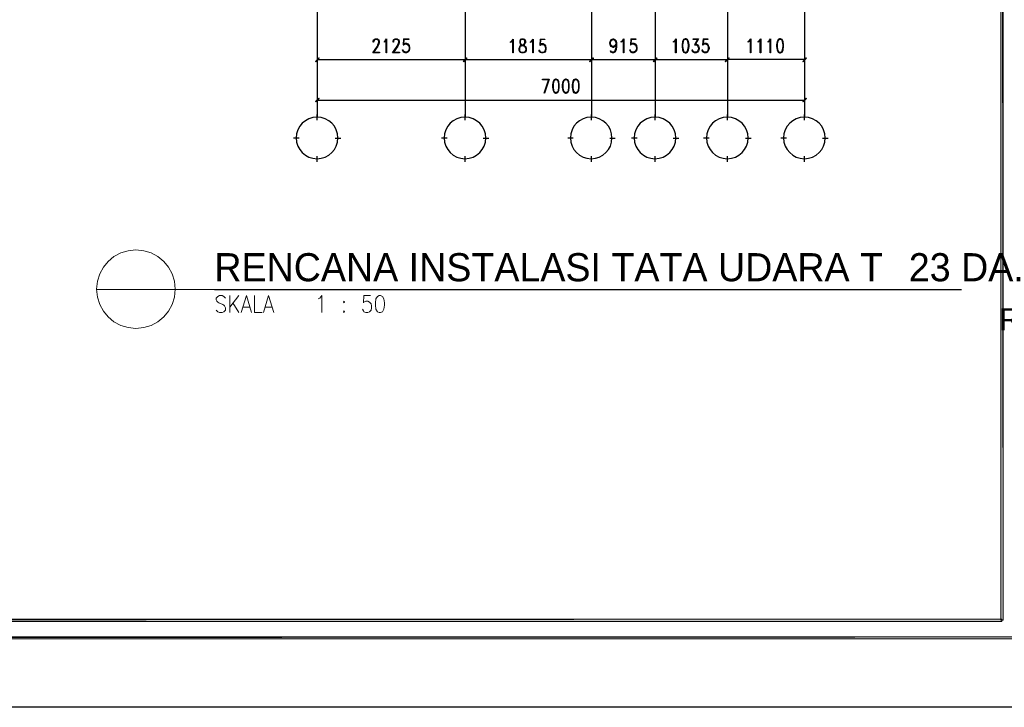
# Model space of a CAD drawing. Header units: millimetres. Extents: x 0 to 420, y 0 to 297.
# Tile 61 of 79: x 250 to 363, y 0 to 79. Entities that reach past the tile are written whole.
import ezdxf

# ---------------------------------------------------------------- set-up
doc = ezdxf.new("R2010")
doc.units = ezdxf.units.MM
for name, color, linetype in [('FILL_000000', 7, 'Continuous'), ('LINE_000000', 7, 'Continuous'), ('TEXT', 7, 'Continuous')]:
    doc.layers.add(name, color=color, linetype=linetype)

msp = doc.modelspace()

# ---------------------------------------------------------------- hatches: boundary and pattern name
at = {"layer": 'FILL_000000'}
h = msp.add_hatch(color=7, dxfattribs=at)
h.dxf.hatch_style = 1
h.paths.add_polyline_path([(363.3, 286.94), (363.05, 286.94), (363.3, 9.99), (363.3, 286.94)])
h = msp.add_hatch(color=7, dxfattribs=at)
h.dxf.hatch_style = 1
h.paths.add_polyline_path([(363.05, 286.94), (363.3, 9.99), (363.05, 9.99), (363.05, 286.94)])
h = msp.add_hatch(color=7, dxfattribs=at)
h.dxf.hatch_style = 1
h.paths.add_polyline_path([(284.78, 74.55), (284.44, 74.08), (284.4, 74.13), (284.78, 74.55)])
h = msp.add_hatch(color=7, dxfattribs=at)
h.dxf.hatch_style = 1
h.paths.add_polyline_path([(284.82, 74.51), (284.78, 74.55), (284.44, 74.08), (284.82, 74.51)])
h = msp.add_hatch(color=7, dxfattribs=at)
h.dxf.hatch_style = 1
h.paths.add_polyline_path([(301.37, 74.13), (301.41, 74.08), (301.75, 74.55), (301.37, 74.13)])
h = msp.add_hatch(color=7, dxfattribs=at)
h.dxf.hatch_style = 1
h.paths.add_polyline_path([(301.75, 74.51), (301.41, 74.08), (301.37, 74.13), (301.75, 74.51)])
h = msp.add_hatch(color=7, dxfattribs=at)
h.dxf.hatch_style = 1
h.paths.add_polyline_path([(301.41, 74.08), (301.75, 74.55), (301.79, 74.51), (301.41, 74.08)])
h = msp.add_hatch(color=7, dxfattribs=at)
h.dxf.hatch_style = 1
h.paths.add_polyline_path([(301.79, 74.46), (301.75, 74.51), (301.41, 74.08), (301.79, 74.46)])
h = msp.add_hatch(color=7, dxfattribs=at)
h.dxf.hatch_style = 1
h.paths.add_polyline_path([(316.27, 74.55), (315.89, 74.08), (315.85, 74.13), (316.27, 74.55)])
h = msp.add_hatch(color=7, dxfattribs=at)
h.dxf.hatch_style = 1
h.paths.add_polyline_path([(315.85, 74.13), (315.89, 74.08), (316.27, 74.51), (315.85, 74.13)])
h = msp.add_hatch(color=7, dxfattribs=at)
h.dxf.hatch_style = 1
h.paths.add_polyline_path([(316.31, 74.51), (316.27, 74.55), (315.89, 74.08), (316.31, 74.51)])
h = msp.add_hatch(color=7, dxfattribs=at)
h.dxf.hatch_style = 1
h.paths.add_polyline_path([(315.89, 74.08), (316.27, 74.51), (316.31, 74.46), (315.89, 74.08)])
h = msp.add_hatch(color=7, dxfattribs=at)
h.dxf.hatch_style = 1
h.paths.add_polyline_path([(323.17, 74.13), (323.22, 74.08), (323.55, 74.55), (323.17, 74.13)])
h = msp.add_hatch(color=7, dxfattribs=at)
h.dxf.hatch_style = 1
h.paths.add_polyline_path([(323.55, 74.55), (323.22, 74.08), (323.17, 74.13), (323.55, 74.55)])
h = msp.add_hatch(color=7, dxfattribs=at)
h.dxf.hatch_style = 1
h.paths.add_polyline_path([(323.22, 74.08), (323.55, 74.55), (323.6, 74.51), (323.22, 74.08)])
h = msp.add_hatch(color=7, dxfattribs=at)
h.dxf.hatch_style = 1
h.paths.add_polyline_path([(323.6, 74.51), (323.55, 74.55), (323.22, 74.08), (323.6, 74.51)])
h = msp.add_hatch(color=7, dxfattribs=at)
h.dxf.hatch_style = 1
h.paths.add_polyline_path([(331.43, 74.13), (331.47, 74.08), (331.85, 74.55), (331.43, 74.13)])
h = msp.add_hatch(color=7, dxfattribs=at)
h.dxf.hatch_style = 1
h.paths.add_polyline_path([(331.85, 74.55), (331.47, 74.08), (331.43, 74.13), (331.85, 74.55)])
h = msp.add_hatch(color=7, dxfattribs=at)
h.dxf.hatch_style = 1
h.paths.add_polyline_path([(331.47, 74.08), (331.85, 74.55), (331.89, 74.51), (331.47, 74.08)])
h = msp.add_hatch(color=7, dxfattribs=at)
h.dxf.hatch_style = 1
h.paths.add_polyline_path([(331.89, 74.51), (331.85, 74.55), (331.47, 74.08), (331.89, 74.51)])
h = msp.add_hatch(color=7, dxfattribs=at)
h.dxf.hatch_style = 1
h.paths.add_polyline_path([(340.32, 74.13), (340.36, 74.08), (340.7, 74.55), (340.32, 74.13)])
h = msp.add_hatch(color=7, dxfattribs=at)
h.dxf.hatch_style = 1
h.paths.add_polyline_path([(340.36, 74.08), (340.7, 74.55), (340.74, 74.51), (340.36, 74.08)])
h = msp.add_hatch(color=7, dxfattribs=at)
h.dxf.hatch_style = 1
h.paths.add_polyline_path([(284.78, 69.89), (284.44, 69.47), (284.4, 69.51), (284.78, 69.89)])
h = msp.add_hatch(color=7, dxfattribs=at)
h.dxf.hatch_style = 1
h.paths.add_polyline_path([(284.82, 69.85), (284.78, 69.89), (284.44, 69.47), (284.82, 69.85)])
h = msp.add_hatch(color=7, dxfattribs=at)
h.dxf.hatch_style = 1
h.paths.add_polyline_path([(340.32, 69.51), (340.36, 69.47), (340.7, 69.89), (340.32, 69.51)])
h = msp.add_hatch(color=7, dxfattribs=at)
h.dxf.hatch_style = 1
h.paths.add_polyline_path([(340.36, 69.47), (340.7, 69.89), (340.74, 69.85), (340.36, 69.47)])
h = msp.add_hatch(color=7, dxfattribs=at)
h.dxf.hatch_style = 1
h.paths.add_polyline_path([(19.64, 10.12), (19.43, 9.86), (363.18, 10.12), (19.64, 10.12)])
h = msp.add_hatch(color=7, dxfattribs=at)
h.dxf.hatch_style = 1
h.paths.add_polyline_path([(19.43, 9.86), (363.18, 10.12), (363.18, 9.86), (19.43, 9.86)])
h = msp.add_hatch(color=7, dxfattribs=at)
h.dxf.hatch_style = 1
h.paths.add_polyline_path([(17.65, 8.09), (17.4, 7.87), (412.07, 8.09), (17.65, 8.09)])
h = msp.add_hatch(color=7, dxfattribs=at)
h.dxf.hatch_style = 1
h.paths.add_polyline_path([(17.4, 7.87), (412.07, 8.09), (412.28, 7.87), (17.4, 7.87)])

# ---------------------------------------------------------------- linework, layer by layer
at = {"layer": 'LINE_000000', "lineweight": 25}
for p, q in [((284.61, 220.6), (284.61, 67.69)), ((340.53, 220.6), (340.53, 67.69)), ((301.58, 213.4), (301.58, 67.69)), ((316.06, 213.4), (316.06, 67.69)), ((323.38, 213.4), (323.38, 67.69)), ((331.68, 213.4), (331.68, 67.69)), ((284.61, 77.17), (284.61, 73.7)), ((301.58, 77.17), (301.58, 73.7)), ((301.58, 77.17), (301.58, 73.7)), ((316.06, 77.17), (316.06, 73.7)), ((316.06, 77.17), (316.06, 73.7)), ((323.38, 77.17), (323.38, 73.7)), ((323.38, 77.17), (323.38, 73.7)), ((331.68, 77.17), (331.68, 73.7)), ((331.68, 77.17), (331.68, 73.7)), ((340.53, 77.17), (340.53, 73.7)), ((294.51, 76.71), (294.47, 76.03)), ((310.18, 76.67), (310.13, 75.99)), ((320.59, 76.71), (320.55, 76.03)), ((328.29, 76.71), (327.91, 76.03)), ((328.89, 76.71), (328.8, 76.03)), ((294.64, 75.18), (294.47, 75.35)), ((307.85, 75.31), (308.02, 75.14)), ((308.36, 75.14), (308.53, 75.31)), ((310.3, 75.14), (310.13, 75.31)), ((320.72, 75.18), (320.55, 75.35)), ((327.83, 75.18), (327.66, 75.35)), ((328.97, 75.18), (328.8, 75.35)), ((284.61, 74.34), (301.58, 74.34)), ((316.06, 74.29), (301.58, 74.29)), ((316.06, 74.34), (323.38, 74.34)), ((323.38, 74.34), (331.68, 74.34)), ((340.53, 74.34), (331.68, 74.34)), ((284.61, 73.11), (284.61, 69.09)), ((340.53, 73.11), (340.53, 69.09)), ((284.61, 69.68), (340.53, 69.68)), ((284.61, 67.39), (284.61, 68.03)), ((301.58, 67.39), (301.58, 68.03)), ((316.06, 67.39), (316.06, 68.03)), ((323.38, 67.39), (323.38, 68.03)), ((331.68, 67.39), (331.68, 68.03)), ((340.53, 67.39), (340.53, 68.03)), ((282.53, 65.32), (281.9, 65.32)), ((286.68, 65.32), (287.32, 65.32)), ((299.51, 65.32), (298.87, 65.32)), ((303.66, 65.32), (304.29, 65.32)), ((313.99, 65.32), (313.35, 65.32)), ((318.18, 65.32), (318.81, 65.32)), ((321.31, 65.32), (320.67, 65.32)), ((325.46, 65.32), (326.09, 65.32)), ((329.57, 65.32), (328.93, 65.32)), ((333.76, 65.32), (334.39, 65.32)), ((338.46, 65.32), (337.82, 65.32)), ((342.6, 65.32), (343.24, 65.32)), ((284.61, 62.61), (284.61, 63.25)), ((301.58, 62.61), (301.58, 63.25)), ((316.06, 62.61), (316.06, 63.25)), ((323.38, 62.61), (323.38, 63.25)), ((331.68, 62.61), (331.68, 63.25)), ((340.53, 62.61), (340.53, 63.25)), ((272.8, 47.96), (358.52, 47.96))]:
    msp.add_line(p, q, dxfattribs=at)
at = {"layer": 'LINE_000000', "lineweight": 18}
for p, q in [((259.33, 47.96), (272.8, 47.96)), ((274.57, 47.24), (274.57, 45.3)), ((275.59, 47.24), (274.57, 45.93)), ((274.91, 46.4), (275.59, 45.3)), ((276.1, 45.93), (276.82, 45.93)), ((278.68, 45.93), (279.4, 45.93))]:
    msp.add_line(p, q, dxfattribs=at)
at = {"layer": 'LINE_000000', "lineweight": 25}
for points in [[(0.21, 0), (0.21, 296.93), (420.16, 296.93), (420.16, 0), (0.21, 0)], [(292.57, 75.1), (292.52, 75.1), (292.52, 76.58), (292.4, 76.41), (292.31, 76.33), (292.31, 76.41), (292.4, 76.5), (292.57, 76.71), (292.57, 75.1)], [(307.09, 75.1), (307.04, 75.1), (307.04, 76.54), (306.92, 76.37), (306.79, 76.28), (306.79, 76.37), (306.92, 76.45), (307.09, 76.67), (307.09, 75.1)], [(308.06, 76.67), (307.89, 76.62), (307.85, 76.45), (307.85, 76.28), (307.89, 76.16), (307.93, 76.07), (308.06, 75.99), (308.27, 75.9), (308.4, 75.86), (308.44, 75.78), (308.53, 75.61), (308.53, 75.4), (308.44, 75.23), (308.27, 75.14), (308.06, 75.14), (307.89, 75.23), (307.85, 75.4), (307.85, 75.61), (307.89, 75.78), (307.93, 75.86), (308.06, 75.9), (308.27, 75.99), (308.4, 76.07), (308.44, 76.16), (308.53, 76.28), (308.53, 76.45), (308.44, 76.62), (308.27, 76.67), (308.06, 76.67)], [(309.37, 75.1), (309.33, 75.1), (309.33, 76.54), (309.2, 76.37), (309.08, 76.28), (309.08, 76.37), (309.2, 76.45), (309.37, 76.67), (309.37, 75.1)], [(319.79, 75.1), (319.74, 75.1), (319.74, 76.58), (319.62, 76.41), (319.49, 76.33), (319.49, 76.41), (319.62, 76.5), (319.79, 76.71), (319.79, 75.1)], [(325.8, 75.1), (325.71, 75.1), (325.71, 76.58), (325.63, 76.41), (325.5, 76.33), (325.5, 76.41), (325.63, 76.5), (325.8, 76.71), (325.8, 75.1)], [(326.81, 76.71), (326.64, 76.62), (326.52, 76.41), (326.47, 76.03), (326.47, 75.82), (326.52, 75.44), (326.64, 75.18), (326.81, 75.1), (326.94, 75.1), (327.11, 75.18), (327.19, 75.44), (327.28, 75.82), (327.28, 76.03), (327.19, 76.41), (327.11, 76.62), (326.94, 76.71), (326.81, 76.71)], [(334.35, 75.1), (334.31, 75.1), (334.31, 76.58), (334.18, 76.41), (334.05, 76.33), (334.05, 76.41), (334.18, 76.5), (334.35, 76.71), (334.35, 75.1)], [(335.49, 75.1), (335.45, 75.1), (335.45, 76.58), (335.32, 76.41), (335.2, 76.33), (335.2, 76.41), (335.32, 76.5), (335.49, 76.71), (335.49, 75.1)], [(336.63, 75.1), (336.59, 75.1), (336.59, 76.58), (336.47, 76.41), (336.34, 76.33), (336.34, 76.41), (336.47, 76.5), (336.63, 76.71), (336.63, 75.1)], [(337.65, 76.71), (337.48, 76.62), (337.4, 76.41), (337.31, 76.03), (337.31, 75.82), (337.4, 75.44), (337.48, 75.18), (337.65, 75.1), (337.78, 75.1), (337.95, 75.18), (338.07, 75.44), (338.12, 75.82), (338.12, 76.03), (338.07, 76.41), (337.95, 76.62), (337.78, 76.71), (337.65, 76.71)], [(311.95, 72.09), (311.79, 72.01), (311.66, 71.8), (311.62, 71.42), (311.62, 71.16), (311.66, 70.78), (311.79, 70.57), (311.95, 70.48), (312.04, 70.48), (312.21, 70.57), (312.34, 70.78), (312.38, 71.16), (312.38, 71.42), (312.34, 71.8), (312.21, 72.01), (312.04, 72.09), (311.95, 72.09)], [(313.1, 72.09), (312.93, 72.01), (312.8, 71.8), (312.72, 71.42), (312.72, 71.16), (312.8, 70.78), (312.93, 70.57), (313.1, 70.48), (313.18, 70.48), (313.35, 70.57), (313.48, 70.78), (313.52, 71.16), (313.52, 71.42), (313.48, 71.8), (313.35, 72.01), (313.18, 72.09), (313.1, 72.09)], [(314.24, 72.09), (314.03, 72.01), (313.94, 71.8), (313.86, 71.42), (313.86, 71.16), (313.94, 70.78), (314.03, 70.57), (314.24, 70.48), (314.32, 70.48), (314.49, 70.57), (314.62, 70.78), (314.66, 71.16), (314.66, 71.42), (314.62, 71.8), (314.49, 72.01), (314.32, 72.09), (314.24, 72.09)], [(286.98, 65.34), (286.93, 65.82), (286.79, 66.27), (286.57, 66.68), (286.28, 67.03), (285.92, 67.32), (285.52, 67.55), (285.07, 67.68), (284.59, 67.73), (284.1, 67.68), (283.65, 67.55), (283.25, 67.32), (282.89, 67.03), (282.6, 66.68), (282.38, 66.27), (282.24, 65.82), (282.19, 65.34), (282.24, 64.86), (282.38, 64.41), (282.6, 64), (282.89, 63.65), (283.25, 63.36), (283.65, 63.14), (284.1, 63), (284.59, 62.95), (285.07, 63), (285.52, 63.14), (285.92, 63.36), (286.28, 63.65), (286.57, 64), (286.79, 64.41), (286.93, 64.86), (286.98, 65.34)], [(303.95, 65.34), (303.9, 65.82), (303.77, 66.27), (303.54, 66.68), (303.25, 67.03), (302.9, 67.32), (302.49, 67.55), (302.04, 67.68), (301.56, 67.73), (301.08, 67.68), (300.63, 67.55), (300.22, 67.32), (299.87, 67.03), (299.58, 66.68), (299.36, 66.27), (299.22, 65.82), (299.17, 65.34), (299.22, 64.86), (299.36, 64.41), (299.58, 64), (299.87, 63.65), (300.22, 63.36), (300.63, 63.14), (301.08, 63), (301.56, 62.95), (302.04, 63), (302.49, 63.14), (302.9, 63.36), (303.25, 63.65), (303.54, 64), (303.77, 64.41), (303.9, 64.86), (303.95, 65.34)], [(318.43, 65.34), (318.38, 65.82), (318.24, 66.27), (318.02, 66.68), (317.73, 67.03), (317.38, 67.32), (316.97, 67.55), (316.52, 67.68), (316.04, 67.73), (315.56, 67.68), (315.11, 67.55), (314.7, 67.32), (314.35, 67.03), (314.06, 66.68), (313.84, 66.27), (313.7, 65.82), (313.65, 65.34), (313.7, 64.86), (313.84, 64.41), (314.06, 64), (314.35, 63.65), (314.7, 63.36), (315.11, 63.14), (315.56, 63), (316.04, 62.95), (316.52, 63), (316.97, 63.14), (317.38, 63.36), (317.73, 63.65), (318.02, 64), (318.24, 64.41), (318.38, 64.86), (318.43, 65.34)], [(325.76, 65.34), (325.71, 65.82), (325.57, 66.27), (325.35, 66.68), (325.05, 67.03), (324.7, 67.32), (324.29, 67.55), (323.85, 67.68), (323.36, 67.73), (322.88, 67.68), (322.43, 67.55), (322.03, 67.32), (321.67, 67.03), (321.38, 66.68), (321.16, 66.27), (321.02, 65.82), (320.97, 65.34), (321.02, 64.86), (321.16, 64.41), (321.38, 64), (321.67, 63.65), (322.03, 63.36), (322.43, 63.14), (322.88, 63), (323.36, 62.95), (323.85, 63), (324.29, 63.14), (324.7, 63.36), (325.05, 63.65), (325.35, 64), (325.57, 64.41), (325.71, 64.86), (325.76, 65.34)], [(334.05, 65.34), (334, 65.82), (333.86, 66.27), (333.64, 66.68), (333.35, 67.03), (333, 67.32), (332.59, 67.55), (332.14, 67.68), (331.66, 67.73), (331.18, 67.68), (330.73, 67.55), (330.32, 67.32), (329.97, 67.03), (329.68, 66.68), (329.46, 66.27), (329.32, 65.82), (329.27, 65.34), (329.32, 64.86), (329.46, 64.41), (329.68, 64), (329.97, 63.65), (330.32, 63.36), (330.73, 63.14), (331.18, 63), (331.66, 62.95), (332.14, 63), (332.59, 63.14), (333, 63.36), (333.35, 63.65), (333.64, 64), (333.86, 64.41), (334, 64.86), (334.05, 65.34)], [(342.9, 65.34), (342.85, 65.82), (342.71, 66.27), (342.49, 66.68), (342.2, 67.03), (341.85, 67.32), (341.44, 67.55), (340.99, 67.68), (340.51, 67.73), (340.03, 67.68), (339.58, 67.55), (339.17, 67.32), (338.82, 67.03), (338.52, 66.68), (338.3, 66.27), (338.16, 65.82), (338.12, 65.34), (338.16, 64.86), (338.3, 64.41), (338.52, 64), (338.82, 63.65), (339.17, 63.36), (339.58, 63.14), (340.03, 63), (340.51, 62.95), (340.99, 63), (341.44, 63.14), (341.85, 63.36), (342.2, 63.65), (342.49, 64), (342.71, 64.41), (342.85, 64.86), (342.9, 65.34)]]:
    msp.add_lwpolyline(points, close=True, dxfattribs=at)
at = {"layer": 'LINE_000000', "lineweight": 0}
for points in [[(363.3, 286.94), (363.05, 286.94), (363.3, 9.99), (363.3, 286.94)], [(363.05, 286.94), (363.3, 9.99), (363.05, 9.99), (363.05, 286.94)], [(284.78, 74.55), (284.44, 74.08), (284.4, 74.13), (284.78, 74.55)], [(284.82, 74.51), (284.78, 74.55), (284.44, 74.08), (284.82, 74.51)], [(301.37, 74.13), (301.41, 74.08), (301.75, 74.55), (301.37, 74.13)], [(301.75, 74.51), (301.41, 74.08), (301.37, 74.13), (301.75, 74.51)], [(301.41, 74.08), (301.75, 74.55), (301.79, 74.51), (301.41, 74.08)], [(301.79, 74.46), (301.75, 74.51), (301.41, 74.08), (301.79, 74.46)], [(316.27, 74.55), (315.89, 74.08), (315.85, 74.13), (316.27, 74.55)], [(315.85, 74.13), (315.89, 74.08), (316.27, 74.51), (315.85, 74.13)], [(316.31, 74.51), (316.27, 74.55), (315.89, 74.08), (316.31, 74.51)], [(315.89, 74.08), (316.27, 74.51), (316.31, 74.46), (315.89, 74.08)], [(323.17, 74.13), (323.22, 74.08), (323.55, 74.55), (323.17, 74.13)], [(323.55, 74.55), (323.22, 74.08), (323.17, 74.13), (323.55, 74.55)], [(323.22, 74.08), (323.55, 74.55), (323.6, 74.51), (323.22, 74.08)], [(323.6, 74.51), (323.55, 74.55), (323.22, 74.08), (323.6, 74.51)], [(331.43, 74.13), (331.47, 74.08), (331.85, 74.55), (331.43, 74.13)], [(331.85, 74.55), (331.47, 74.08), (331.43, 74.13), (331.85, 74.55)], [(331.47, 74.08), (331.85, 74.55), (331.89, 74.51), (331.47, 74.08)], [(331.89, 74.51), (331.85, 74.55), (331.47, 74.08), (331.89, 74.51)], [(340.32, 74.13), (340.36, 74.08), (340.7, 74.55), (340.32, 74.13)], [(340.36, 74.08), (340.7, 74.55), (340.74, 74.51), (340.36, 74.08)], [(284.78, 69.89), (284.44, 69.47), (284.4, 69.51), (284.78, 69.89)], [(284.82, 69.85), (284.78, 69.89), (284.44, 69.47), (284.82, 69.85)], [(340.32, 69.51), (340.36, 69.47), (340.7, 69.89), (340.32, 69.51)], [(340.36, 69.47), (340.7, 69.89), (340.74, 69.85), (340.36, 69.47)], [(19.64, 10.12), (19.43, 9.86), (363.18, 10.12), (19.64, 10.12)], [(19.43, 9.86), (363.18, 10.12), (363.18, 9.86), (19.43, 9.86)], [(17.65, 8.09), (17.4, 7.87), (412.07, 8.09), (17.65, 8.09)], [(17.4, 7.87), (412.07, 8.09), (412.28, 7.87), (17.4, 7.87)]]:
    msp.add_lwpolyline(points, close=True, dxfattribs=at)
at = {"layer": 'LINE_000000', "lineweight": 25}
for points in [[(291.04, 75.18), (291.76, 75.18), (291.76, 75.1), (291, 75.1), (291.51, 75.86), (291.59, 76.12), (291.68, 76.24), (291.68, 76.41), (291.59, 76.58), (291.51, 76.62), (291.25, 76.62), (291.17, 76.58), (291.08, 76.41), (291.08, 76.33), (291.04, 76.33), (291.04, 76.41), (291.08, 76.58), (291.17, 76.62), (291.25, 76.71), (291.51, 76.71), (291.59, 76.62), (291.68, 76.58), (291.72, 76.41), (291.72, 76.24), (291.68, 76.12), (291.55, 75.86), (291.04, 75.1)], [(293.33, 75.18), (294.05, 75.18), (294.05, 75.1), (293.24, 75.1), (293.79, 75.86), (293.88, 76.12), (293.96, 76.24), (293.96, 76.41), (293.88, 76.58), (293.79, 76.62), (293.54, 76.62), (293.41, 76.58), (293.37, 76.41), (293.37, 76.33), (293.33, 76.33), (293.33, 76.41), (293.37, 76.58), (293.41, 76.62), (293.54, 76.71), (293.79, 76.71), (293.88, 76.62), (293.96, 76.58), (294.01, 76.41), (294.01, 76.24), (293.96, 76.12), (293.84, 75.86), (293.33, 75.1)], [(294.51, 76.71), (295.11, 76.71), (295.11, 76.62), (294.56, 76.62), (294.51, 76.12), (294.68, 76.2), (294.85, 76.2), (295.02, 76.12), (295.15, 75.95), (295.19, 75.73), (295.19, 75.57), (295.15, 75.35), (295.02, 75.18), (294.85, 75.1), (294.68, 75.1), (294.51, 75.18), (294.47, 75.27), (294.39, 75.44), (294.47, 75.44)], [(294.47, 76.03), (294.51, 76.03), (294.64, 76.12), (294.85, 76.12), (295.02, 76.03), (295.15, 75.82)], [(294.94, 76.12), (295.11, 75.95), (295.15, 75.73), (295.15, 75.57), (295.11, 75.35), (294.94, 75.18)], [(307.93, 76.62), (307.89, 76.45), (307.89, 76.28), (307.93, 76.16), (308.06, 76.07), (308.27, 75.99), (308.4, 75.9), (308.53, 75.78), (308.57, 75.61), (308.57, 75.4), (308.53, 75.23), (308.44, 75.14), (308.27, 75.1), (308.06, 75.1), (307.89, 75.14), (307.85, 75.23), (307.76, 75.4), (307.76, 75.61), (307.85, 75.78), (307.93, 75.9), (308.06, 75.99), (308.27, 76.07), (308.4, 76.16), (308.44, 76.28), (308.44, 76.45), (308.4, 76.62)], [(308.44, 76.54), (308.27, 76.62), (308.06, 76.62), (307.89, 76.54)], [(310.18, 76.67), (310.73, 76.67), (310.73, 76.62), (310.22, 76.62), (310.18, 76.07), (310.35, 76.16), (310.52, 76.16), (310.68, 76.07), (310.81, 75.9), (310.85, 75.69), (310.85, 75.52), (310.81, 75.31), (310.68, 75.14), (310.52, 75.1), (310.35, 75.1), (310.18, 75.14), (310.13, 75.23), (310.05, 75.4), (310.13, 75.4)], [(310.13, 75.99), (310.18, 75.99), (310.3, 76.07), (310.52, 76.07), (310.68, 75.99), (310.81, 75.78)], [(310.56, 76.07), (310.73, 75.9), (310.81, 75.69), (310.81, 75.52), (310.73, 75.31), (310.56, 75.14)], [(318.9, 75.95), (318.77, 75.82), (318.6, 75.73), (318.56, 75.73), (318.35, 75.82), (318.26, 75.95), (318.18, 76.2), (318.18, 76.24), (318.26, 76.5), (318.35, 76.62), (318.56, 76.71), (318.6, 76.71), (318.77, 76.62), (318.9, 76.5), (318.94, 76.2), (318.94, 75.82), (318.9, 75.44), (318.77, 75.18), (318.6, 75.1), (318.47, 75.1), (318.3, 75.18), (318.26, 75.35), (318.3, 75.35), (318.35, 75.18)], [(318.47, 75.82), (318.3, 75.95), (318.26, 76.2), (318.26, 76.24), (318.3, 76.5), (318.47, 76.62)], [(318.26, 76.33), (318.35, 76.58), (318.56, 76.62), (318.6, 76.62), (318.77, 76.58), (318.9, 76.33)], [(318.9, 76.12), (318.77, 75.86), (318.6, 75.82), (318.56, 75.82), (318.35, 75.86), (318.26, 76.12)], [(318.64, 76.62), (318.81, 76.5), (318.9, 76.2), (318.9, 75.82), (318.81, 75.44), (318.73, 75.18)], [(318.9, 76.2), (318.81, 75.95), (318.64, 75.82)], [(320.59, 76.71), (321.18, 76.71), (321.18, 76.62), (320.63, 76.62), (320.59, 76.12), (320.76, 76.2), (320.93, 76.2), (321.1, 76.12), (321.23, 75.95), (321.27, 75.73), (321.27, 75.57), (321.23, 75.35), (321.1, 75.18), (320.93, 75.1), (320.76, 75.1), (320.59, 75.18), (320.55, 75.27), (320.46, 75.44), (320.55, 75.44)], [(320.55, 76.03), (320.59, 76.03), (320.72, 76.12), (320.93, 76.12), (321.1, 76.03), (321.23, 75.82)], [(320.97, 76.12), (321.18, 75.95), (321.23, 75.73), (321.23, 75.57), (321.18, 75.35), (320.97, 75.18)], [(326.69, 76.62), (326.6, 76.41), (326.52, 76.03), (326.52, 75.82), (326.6, 75.44), (326.69, 75.18)], [(327.11, 76.58), (326.94, 76.62), (326.81, 76.62), (326.64, 76.58)], [(327.02, 75.18), (327.15, 75.44), (327.19, 75.82), (327.19, 76.03), (327.15, 76.41), (327.02, 76.62)], [(327.96, 76.12), (328.08, 76.12), (328.25, 76.03), (328.34, 75.86), (328.42, 75.65), (328.42, 75.57), (328.34, 75.35), (328.25, 75.18), (328.08, 75.1), (327.91, 75.1), (327.74, 75.18), (327.66, 75.27), (327.62, 75.44), (327.66, 75.44)], [(328.29, 76.62), (327.74, 76.62), (327.74, 76.71), (328.34, 76.71), (327.96, 76.03)], [(327.91, 76.03), (328.08, 76.03), (328.25, 75.95), (328.34, 75.73)], [(328.13, 76.03), (328.29, 75.86), (328.34, 75.65), (328.34, 75.57), (328.29, 75.35), (328.13, 75.18)], [(328.89, 76.71), (329.44, 76.71), (329.44, 76.62), (328.93, 76.62), (328.89, 76.12), (329.06, 76.2), (329.23, 76.2), (329.4, 76.12), (329.48, 75.95), (329.57, 75.73), (329.57, 75.57), (329.48, 75.35), (329.4, 75.18), (329.23, 75.1), (329.06, 75.1), (328.89, 75.18), (328.8, 75.27), (328.76, 75.44), (328.8, 75.44)], [(328.8, 76.03), (328.89, 76.03), (328.97, 76.12), (329.23, 76.12), (329.4, 76.03), (329.48, 75.82)], [(329.27, 76.12), (329.44, 75.95), (329.48, 75.73), (329.48, 75.57), (329.44, 75.35), (329.27, 75.18)], [(337.57, 76.62), (337.44, 76.41), (337.4, 76.03), (337.4, 75.82), (337.44, 75.44), (337.57, 75.18)], [(337.95, 76.58), (337.78, 76.62), (337.65, 76.62), (337.48, 76.58)], [(337.9, 75.18), (337.99, 75.44), (338.07, 75.82), (338.07, 76.03), (337.99, 76.41), (337.9, 76.62)], [(295.15, 75.48), (295.02, 75.27), (294.85, 75.18), (294.68, 75.18), (294.51, 75.27), (294.47, 75.44)], [(310.81, 75.48), (310.68, 75.23), (310.52, 75.14), (310.35, 75.14), (310.18, 75.23), (310.13, 75.4)], [(318.77, 75.27), (318.6, 75.18), (318.47, 75.18), (318.3, 75.27)], [(321.23, 75.48), (321.1, 75.27), (320.93, 75.18), (320.76, 75.18), (320.59, 75.27), (320.55, 75.44)], [(326.64, 75.27), (326.81, 75.18), (326.94, 75.18), (327.11, 75.27)], [(328.34, 75.48), (328.25, 75.27), (328.08, 75.18), (327.91, 75.18), (327.74, 75.27), (327.66, 75.44)], [(329.48, 75.48), (329.4, 75.27), (329.23, 75.18), (329.06, 75.18), (328.89, 75.27), (328.8, 75.44)], [(337.48, 75.27), (337.65, 75.18), (337.78, 75.18), (337.95, 75.27)], [(311.19, 72.01), (310.47, 72.01), (310.47, 72.09), (311.23, 72.09), (310.68, 70.48), (310.64, 70.48), (311.19, 72.09)], [(311.83, 72.01), (311.7, 71.8), (311.66, 71.42), (311.66, 71.16), (311.7, 70.78), (311.83, 70.57)], [(312.21, 71.92), (312.04, 72.01), (311.95, 72.01), (311.79, 71.92)], [(312.17, 70.57), (312.29, 70.78), (312.34, 71.16), (312.34, 71.42), (312.29, 71.8), (312.17, 72.01)], [(312.97, 72.01), (312.84, 71.8), (312.8, 71.42), (312.8, 71.16), (312.84, 70.78), (312.97, 70.57)], [(313.35, 71.92), (313.18, 72.01), (313.1, 72.01), (312.93, 71.92)], [(313.31, 70.57), (313.44, 70.78), (313.48, 71.16), (313.48, 71.42), (313.44, 71.8), (313.31, 72.01)], [(314.11, 72.01), (313.99, 71.8), (313.94, 71.42), (313.94, 71.16), (313.99, 70.78), (314.11, 70.57)], [(314.49, 71.92), (314.32, 72.01), (314.24, 72.01), (314.03, 71.92)], [(314.45, 70.57), (314.58, 70.78), (314.62, 71.16), (314.62, 71.42), (314.58, 71.8), (314.45, 72.01)], [(311.79, 70.65), (311.95, 70.57), (312.04, 70.57), (312.21, 70.65)], [(312.93, 70.65), (313.1, 70.57), (313.18, 70.57), (313.35, 70.65)], [(314.03, 70.65), (314.24, 70.57), (314.32, 70.57), (314.49, 70.65)]]:
    msp.add_lwpolyline(points, dxfattribs=at)
at = {"layer": 'LINE_000000', "lineweight": 18}
for points in [[(268.31, 47.98), (268.22, 48.89), (267.95, 49.74), (267.54, 50.51), (266.99, 51.17), (266.32, 51.72), (265.56, 52.14), (264.71, 52.4), (263.8, 52.49), (262.89, 52.4), (262.05, 52.14), (261.28, 51.72), (260.61, 51.17), (260.06, 50.51), (259.65, 49.74), (259.38, 48.89), (259.29, 47.98), (259.38, 47.08), (259.65, 46.23), (260.06, 45.46), (260.61, 44.8), (261.28, 44.25), (262.05, 43.83), (262.89, 43.57), (263.8, 43.48), (264.71, 43.57), (265.56, 43.83), (266.32, 44.25), (266.99, 44.8), (267.54, 45.46), (267.95, 46.23), (268.22, 47.08), (268.31, 47.98)], [(287.7, 46.61), (287.74, 46.48), (287.7, 46.4), (287.61, 46.48), (287.7, 46.61)], [(291.72, 47.24), (291.51, 47.16), (291.34, 46.86), (291.3, 46.4), (291.3, 46.14), (291.34, 45.68), (291.51, 45.38), (291.72, 45.3), (291.85, 45.3), (292.1, 45.38), (292.23, 45.68), (292.31, 46.14), (292.31, 46.4), (292.23, 46.86), (292.1, 47.16), (291.85, 47.24), (291.72, 47.24)], [(287.7, 45.51), (287.74, 45.38), (287.7, 45.3), (287.61, 45.38), (287.7, 45.51)]]:
    msp.add_lwpolyline(points, close=True, dxfattribs=at)
for points in [[(274.07, 46.95), (273.9, 47.16), (273.69, 47.24), (273.39, 47.24), (273.18, 47.16), (273.01, 46.95), (273.01, 46.78), (273.09, 46.61), (273.18, 46.48), (273.3, 46.4), (273.77, 46.23), (273.9, 46.14), (273.98, 46.06), (274.07, 45.85), (274.07, 45.59), (273.9, 45.38), (273.69, 45.3), (273.39, 45.3), (273.18, 45.38), (273.01, 45.59)], [(275.89, 45.3), (276.48, 47.24), (277.07, 45.3)], [(277.41, 47.24), (277.41, 45.3), (278.3, 45.3)], [(278.43, 45.3), (279.02, 47.24), (279.61, 45.3)], [(284.73, 46.86), (284.9, 46.95), (285.12, 47.24), (285.12, 45.3)], [(290.7, 47.24), (289.94, 47.24), (289.9, 46.4), (289.94, 46.48), (290.19, 46.61), (290.41, 46.61), (290.62, 46.48), (290.79, 46.31), (290.83, 46.06), (290.83, 45.85), (290.79, 45.59), (290.62, 45.38), (290.41, 45.3), (290.19, 45.3), (289.94, 45.38), (289.9, 45.51), (289.81, 45.68)]]:
    msp.add_lwpolyline(points, dxfattribs=at)

# ---------------------------------------------------------------- texts
at = {"layer": 'TEXT'}
for s, height, p in [('RENCANA INSTALASI TATA UDARA T', 3.2271, (272.8, 48.89)), ('23 DA.', 3.227, (352.49, 48.89)), ('RENCANA INSTALASI TATA UDARA', 2.5232, (362.88, 43.26))]:
    msp.add_text(s, height=height, dxfattribs=at).set_placement(p)

doc.saveas('drawing.dxf')
